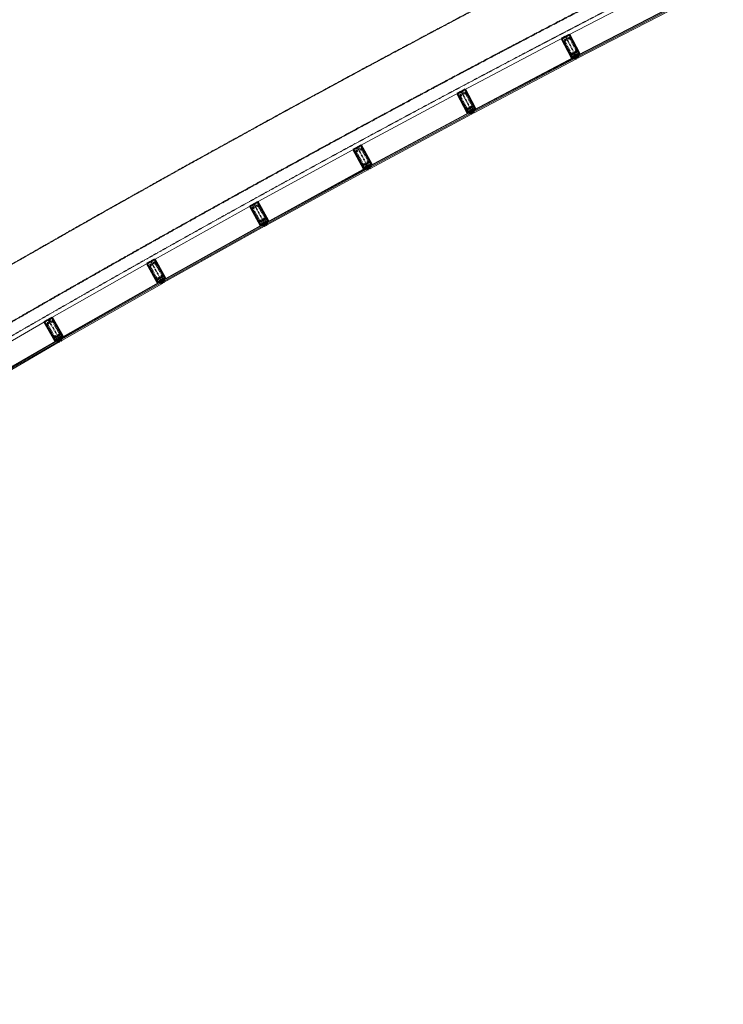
# Model space of a CAD drawing. Header units: millimetres. Extents: x 98667 to 994031, y -2704 to 533009.
# Tile 187 of 256: x 627776 to 636296, y 345253 to 357176. Entities that reach past the tile are written whole.
import ezdxf

# ---------------------------------------------------------------- set-up
doc = ezdxf.new("R2010")
doc.units = ezdxf.units.MM
for name, pattern in [('AP03000E0$0$CENTER', [50.8, 31.75, -6.35, 6.35, -6.35]), ('AP03000E0$0$HIDDEN', [9.525, 6.35, -3.175]), ('AP03000E0$0$HIDDENX2', [19.05, 12.7, -6.35]), ('sp00000g0$0$CENTER', [50.8, 31.75, -6.35, 6.35, -6.35])]:
    doc.linetypes.add(name, pattern=pattern)
for name, color, linetype, lineweight in [('AP03000E0$0$A-GLAZ-FULL-EXTR', 2, 'Continuous', 20), ('AP03000E0$0$A-GLAZ-MULL-EXTR', 3, 'Continuous', 35), ('AP03000E0$0$A-WALL-FNSH', 1, 'Continuous', 15)]:
    doc.layers.add(name, color=color, linetype=linetype, lineweight=lineweight)
doc.layers.add('AP03000E0$0$A-Slab Edge Guide', color=55, linetype='Continuous', lineweight=15, plot=False)
doc.layers.add('sp00000g0$0$S-GRID', color=1, linetype='sp00000g0$0$CENTER')

msp = doc.modelspace()

# ---------------------------------------------------------------- linework, layer by layer
at = {"color": 251, "linetype": 'AP03000E0$0$CENTER'}
for p, q in [((634385, 356973), (634524, 356707)), ((633122, 356307), (633263, 356042)), ((631863, 355631), (632006, 355367)), ((630610, 354945), (630755, 354682)), ((629363, 354249), (629510, 353988)), ((628121, 353543), (628270, 353283))]:
    msp.add_line(p, q, dxfattribs=at)
at = {"layer": 'AP03000E0$0$A-GLAZ-FULL-EXTR', "color": 251}
for p, q in [((635638, 357620), (634402, 356982)), ((634526, 356742), (635762, 357381)), ((635765, 357375), (634529, 356737)), ((634534, 356726), (635770, 357365)), ((635776, 357354), (634540, 356715)), ((633138, 356316), (634369, 356964)), ((634495, 356726), (633264, 356077)), ((633267, 356072), (634497, 356720)), ((634503, 356710), (633272, 356061)), ((633278, 356050), (634509, 356699)), ((634487, 356701), (634482, 356712)), ((634483, 356709), (634488, 356712)), ((634486, 356704), (634483, 356709)), ((634491, 356707), (634486, 356704)), ((634487, 356715), (634497, 356720)), ((634492, 356704), (634487, 356715)), ((634488, 356712), (634491, 356707)), ((634503, 356710), (634492, 356704)), ((634497, 356720), (634495, 356726)), ((634497, 356720), (634503, 356710)), ((634509, 356699), (634503, 356710)), ((634529, 356737), (634526, 356742)), ((634539, 356742), (634529, 356737)), ((634529, 356737), (634534, 356726)), ((634534, 356726), (634545, 356731)), ((634540, 356715), (634534, 356726)), ((634545, 356731), (634539, 356742)), ((634546, 356742), (634541, 356739)), ((634541, 356739), (634543, 356734)), ((634543, 356734), (634549, 356737)), ((634550, 356734), (634545, 356745)), ((634549, 356737), (634546, 356742)), ((633105, 356298), (631880, 355640)), ((632007, 355402), (633233, 356060)), ((633236, 356055), (632010, 355397)), ((632016, 355386), (633241, 356045)), ((633226, 356036), (633220, 356047)), ((633221, 356044), (633227, 356047)), ((633224, 356039), (633221, 356044)), ((633229, 356042), (633224, 356039)), ((633225, 356049), (633236, 356055)), ((633231, 356039), (633225, 356049)), ((633227, 356047), (633229, 356042)), ((633241, 356045), (633231, 356039)), ((633233, 356060), (633236, 356055)), ((633236, 356055), (633241, 356045)), ((633241, 356045), (633247, 356034)), ((633264, 356077), (633267, 356072)), ((633277, 356077), (633267, 356072)), ((633267, 356072), (633272, 356061)), ((633272, 356061), (633283, 356067)), ((633272, 356061), (633278, 356050)), ((633283, 356067), (633277, 356077)), ((633284, 356077), (633279, 356075)), ((633279, 356075), (633282, 356069)), ((633282, 356069), (633287, 356072)), ((633288, 356069), (633283, 356080)), ((633287, 356072), (633284, 356077)), ((633247, 356034), (632022, 355376)), ((630627, 354954), (631847, 355622)), ((631976, 355385), (630756, 354717)), ((630759, 354712), (631979, 355380)), ((631985, 355370), (630765, 354701)), ((630771, 354691), (631991, 355359)), ((631969, 355361), (631964, 355371)), ((631965, 355369), (631970, 355372)), ((631968, 355364), (631965, 355369)), ((631973, 355366), (631968, 355364)), ((631969, 355374), (631979, 355380)), ((631975, 355364), (631969, 355374)), ((631970, 355372), (631973, 355366)), ((631985, 355370), (631975, 355364)), ((631979, 355380), (631976, 355385)), ((631979, 355380), (631985, 355370)), ((631991, 355359), (631985, 355370)), ((632010, 355397), (632007, 355402)), ((632021, 355402), (632010, 355397)), ((632010, 355397), (632016, 355386)), ((632016, 355386), (632026, 355392)), ((632022, 355376), (632016, 355386)), ((632026, 355392), (632021, 355402)), ((632028, 355403), (632022, 355400)), ((632022, 355400), (632025, 355395)), ((632025, 355395), (632030, 355397)), ((632032, 355395), (632026, 355405)), ((632030, 355397), (632028, 355403)), ((630594, 354936), (629379, 354258)), ((629510, 354022), (630725, 354700)), ((630728, 354695), (629513, 354017)), ((629519, 354007), (630734, 354684)), ((630740, 354674), (629525, 353996)), ((630718, 354676), (630713, 354686)), ((630714, 354684), (630719, 354687)), ((630717, 354678), (630714, 354684)), ((630722, 354681), (630717, 354678)), ((630718, 354689), (630728, 354695)), ((630724, 354679), (630718, 354689)), ((630719, 354687), (630722, 354681)), ((630734, 354684), (630724, 354679)), ((630725, 354700), (630728, 354695)), ((630728, 354695), (630734, 354684)), ((630734, 354684), (630740, 354674)), ((630756, 354717), (630759, 354712)), ((630770, 354718), (630759, 354712)), ((630759, 354712), (630765, 354701)), ((630765, 354701), (630775, 354707)), ((630765, 354701), (630771, 354691)), ((630775, 354707), (630770, 354718)), ((630776, 354718), (630771, 354715)), ((630771, 354715), (630774, 354710)), ((630774, 354710), (630779, 354713)), ((630781, 354710), (630775, 354721)), ((630779, 354713), (630776, 354718)), ((628137, 353553), (629346, 354240)), ((629513, 354017), (629510, 354022)), ((629524, 354023), (629513, 354017)), ((629513, 354017), (629519, 354007)), ((629519, 354007), (629530, 354013)), ((629530, 354013), (629524, 354023)), ((629531, 354023), (629525, 354020)), ((629525, 354020), (629528, 354015)), ((629528, 354015), (629534, 354018)), ((629535, 354016), (629529, 354026)), ((629534, 354018), (629531, 354023)), ((629480, 354005), (628270, 353318)), ((628273, 353313), (629483, 354000)), ((629489, 353990), (628279, 353302)), ((628285, 353292), (629495, 353979)), ((629473, 353981), (629467, 353991)), ((629469, 353988), (629474, 353991)), ((629472, 353983), (629469, 353988)), ((629472, 353994), (629483, 354000)), ((629478, 353984), (629472, 353994)), ((629477, 353986), (629472, 353983)), ((629474, 353991), (629477, 353986)), ((629489, 353990), (629478, 353984)), ((629483, 354000), (629480, 354005)), ((629483, 354000), (629489, 353990)), ((629495, 353979), (629489, 353990)), ((629525, 353996), (629519, 354007)), ((628104, 353534), (626901, 352837)), ((627036, 352603), (628240, 353300)), ((628240, 353300), (628243, 353295)), ((628270, 353318), (628273, 353313)), ((628284, 353319), (628273, 353313)), ((628273, 353313), (628279, 353302)), ((628279, 353302), (628290, 353308)), ((628279, 353302), (628285, 353292)), ((628290, 353308), (628284, 353319)), ((628290, 353319), (628285, 353316)), ((628285, 353316), (628288, 353311)), ((628288, 353311), (628293, 353314)), ((628295, 353311), (628289, 353322)), ((628293, 353314), (628290, 353319)), ((628243, 353295), (627039, 352598)), ((627045, 352588), (628249, 353285)), ((628255, 353274), (627051, 352577)), ((628233, 353276), (628227, 353286)), ((628229, 353283), (628234, 353286)), ((628232, 353278), (628229, 353283)), ((628232, 353289), (628243, 353295)), ((628238, 353279), (628232, 353289)), ((628237, 353281), (628232, 353278)), ((628234, 353286), (628237, 353281)), ((628249, 353285), (628238, 353279)), ((628243, 353295), (628249, 353285)), ((628249, 353285), (628255, 353274))]:
    msp.add_line(p, q, dxfattribs=at)
at = {"layer": 'AP03000E0$0$A-GLAZ-FULL-EXTR', "color": 251, "linetype": 'Continuous'}
for p, q in [((634488, 356713), (634498, 356719)), ((634489, 356711), (634500, 356716)), ((634495, 356705), (634490, 356716)), ((634490, 356708), (634501, 356713)), ((634498, 356707), (634492, 356718)), ((634492, 356705), (634503, 356711)), ((634501, 356708), (634495, 356719)), ((634529, 356736), (634542, 356736)), ((634530, 356733), (634544, 356733)), ((634532, 356731), (634532, 356738)), ((634532, 356730), (634542, 356730)), ((634534, 356727), (634536, 356727)), ((634535, 356740), (634541, 356740)), ((634535, 356726), (634535, 356740)), ((634538, 356728), (634538, 356741)), ((634541, 356730), (634541, 356738)), ((634544, 356731), (634544, 356732)), ((633225, 356050), (633239, 356050)), ((633227, 356046), (633227, 356051)), ((633227, 356046), (633240, 356046)), ((633229, 356043), (633239, 356043)), ((633230, 356040), (633230, 356052)), ((633230, 356040), (633233, 356040)), ((633231, 356053), (633237, 356053)), ((633234, 356040), (633234, 356054)), ((633237, 356042), (633237, 356053)), ((633240, 356044), (633240, 356047)), ((633268, 356069), (633279, 356075)), ((633273, 356062), (633268, 356072)), ((633270, 356066), (633280, 356072)), ((633276, 356063), (633271, 356074)), ((633271, 356064), (633282, 356069)), ((633279, 356065), (633273, 356075)), ((633282, 356066), (633276, 356077)), ((631975, 355364), (631969, 355374)), ((631970, 355373), (631980, 355378)), ((631971, 355370), (631982, 355376)), ((631977, 355365), (631972, 355376)), ((631973, 355367), (631983, 355373)), ((631980, 355367), (631974, 355377)), ((631974, 355364), (631985, 355370)), ((631983, 355368), (631977, 355379)), ((632011, 355397), (632024, 355397)), ((632012, 355394), (632012, 355398)), ((632012, 355394), (632025, 355394)), ((632013, 355391), (632025, 355391)), ((632015, 355388), (632015, 355399)), ((632015, 355388), (632019, 355388)), ((632017, 355400), (632022, 355400)), ((632018, 355387), (632018, 355401)), ((632021, 355389), (632021, 355402)), ((632024, 355391), (632024, 355396)), ((630718, 354688), (630732, 354688)), ((630720, 354686), (630720, 354690)), ((630720, 354685), (630734, 354685)), ((630722, 354691), (630730, 354691)), ((630722, 354682), (630729, 354682)), ((630723, 354680), (630723, 354692)), ((630724, 354679), (630724, 354679)), ((630726, 354680), (630726, 354694)), ((630728, 354695), (630729, 354695)), ((630729, 354682), (630729, 354693)), ((630732, 354684), (630732, 354687)), ((630759, 354712), (630770, 354718)), ((630766, 354702), (630760, 354713)), ((630761, 354709), (630771, 354715)), ((630762, 354706), (630773, 354712)), ((630769, 354704), (630763, 354714)), ((630764, 354704), (630774, 354709)), ((630772, 354705), (630766, 354716)), ((630774, 354707), (630769, 354717)), ((629514, 354017), (629527, 354017)), ((629514, 354017), (629514, 354017)), ((629515, 354014), (629529, 354014)), ((629517, 354011), (629517, 354019)), ((629518, 354020), (629526, 354020)), ((629520, 354007), (629520, 354021)), ((629523, 354009), (629523, 354023)), ((629526, 354011), (629526, 354019)), ((629530, 354013), (629530, 354013)), ((629474, 353991), (629484, 353997)), ((629481, 353985), (629475, 353996)), ((629475, 353989), (629486, 353994)), ((629477, 353986), (629487, 353992)), ((629484, 353987), (629478, 353997)), ((629486, 353988), (629480, 353999)), ((629517, 354011), (629526, 354010)), ((629519, 354007), (629520, 354007)), ((628274, 353312), (628284, 353317)), ((628280, 353303), (628274, 353313)), ((628275, 353309), (628286, 353315)), ((628283, 353304), (628277, 353315)), ((628277, 353306), (628288, 353312)), ((628279, 353303), (628289, 353309)), ((628286, 353306), (628280, 353316)), ((628288, 353307), (628282, 353318)), ((628233, 353289), (628247, 353289)), ((628234, 353286), (628234, 353290)), ((628234, 353286), (628248, 353285)), ((628236, 353282), (628245, 353282)), ((628237, 353292), (628245, 353292)), ((628237, 353280), (628238, 353292)), ((628238, 353279), (628239, 353279)), ((628241, 353280), (628241, 353294)), ((628243, 353295), (628243, 353295)), ((628244, 353282), (628244, 353293)), ((628247, 353284), (628247, 353288))]:
    msp.add_line(p, q, dxfattribs=at)
at = {"layer": 'AP03000E0$0$A-GLAZ-MULL-EXTR', "color": 251}
for p, q in [((634394, 356978), (634434, 356998)), ((634433, 356994), (634396, 356975)), ((634525, 356817), (634433, 356994)), ((634434, 356998), (634554, 356768)), ((634337, 356948), (634381, 356971)), ((634457, 356717), (634337, 356948)), ((634378, 356966), (634341, 356946)), ((634341, 356946), (634433, 356769)), ((634379, 356963), (634378, 356966)), ((634417, 356983), (634379, 356963)), ((634381, 356971), (634382, 356968)), ((634382, 356968), (634415, 356985)), ((634396, 356975), (634394, 356978)), ((634415, 356985), (634417, 356983)), ((634433, 356769), (634460, 356718)), ((634493, 356739), (634530, 356759)), ((634532, 356756), (634499, 356739)), ((634517, 356748), (634552, 356767)), ((634557, 356764), (634519, 356744)), ((634552, 356767), (634525, 356817)), ((634530, 356759), (634532, 356756)), ((634557, 356764), (634537, 356753)), ((634539, 356749), (634564, 356761)), ((634554, 356768), (634557, 356764)), ((634564, 356761), (634557, 356764)), ((634482, 356719), (634457, 356706)), ((634459, 356713), (634457, 356717)), ((634457, 356706), (634459, 356713)), ((634497, 356732), (634459, 356713)), ((634459, 356713), (634479, 356723)), ((634460, 356718), (634495, 356737)), ((634479, 356723), (634482, 356719)), ((634495, 356737), (634493, 356739)), ((634513, 356701), (634497, 356732)), ((634499, 356739), (634518, 356704)), ((634512, 356746), (634517, 356748)), ((634531, 356711), (634512, 356746)), ((634518, 356704), (634513, 356701)), ((634519, 356744), (634535, 356713)), ((634535, 356713), (634531, 356711)), ((634537, 356753), (634539, 356749)), ((633073, 356281), (633117, 356305)), ((633195, 356052), (633073, 356281)), ((633114, 356300), (633077, 356280)), ((633077, 356280), (633171, 356103)), ((633116, 356297), (633114, 356300)), ((633153, 356317), (633116, 356297)), ((633117, 356305), (633119, 356302)), ((633119, 356302), (633151, 356319)), ((633130, 356312), (633170, 356333)), ((633132, 356309), (633130, 356312)), ((633169, 356329), (633132, 356309)), ((633151, 356319), (633153, 356317)), ((633263, 356152), (633169, 356329)), ((633170, 356333), (633292, 356103)), ((633171, 356103), (633198, 356053)), ((633220, 356053), (633195, 356041)), ((633198, 356047), (633195, 356052)), ((633195, 356041), (633198, 356047)), ((633198, 356053), (633233, 356072)), ((633235, 356067), (633198, 356047)), ((633198, 356047), (633217, 356058)), ((633217, 356058), (633220, 356053)), ((633231, 356074), (633268, 356094)), ((633233, 356072), (633231, 356074)), ((633252, 356036), (633235, 356067)), ((633270, 356091), (633237, 356074)), ((633237, 356074), (633256, 356039)), ((633250, 356081), (633255, 356083)), ((633269, 356046), (633250, 356081)), ((633255, 356083), (633290, 356102)), ((633295, 356099), (633257, 356079)), ((633257, 356079), (633274, 356048)), ((633290, 356102), (633263, 356152)), ((633268, 356094), (633270, 356091)), ((633274, 356048), (633269, 356046)), ((633295, 356099), (633275, 356088)), ((633275, 356088), (633277, 356084)), ((633277, 356084), (633301, 356097)), ((633292, 356103), (633295, 356099)), ((633301, 356097), (633295, 356099)), ((633256, 356039), (633252, 356036)), ((631854, 355626), (631815, 355605)), ((631815, 355605), (631939, 355376)), ((631819, 355604), (631856, 355624)), ((631914, 355428), (631819, 355604)), ((631869, 355631), (631836, 355613)), ((631836, 355613), (631838, 355611)), ((631838, 355611), (631875, 355631)), ((631856, 355624), (631854, 355626)), ((631912, 355657), (631868, 355633)), ((631868, 355633), (631869, 355631)), ((631873, 355633), (631910, 355653)), ((631875, 355631), (631873, 355633)), ((631910, 355653), (632006, 355477)), ((632035, 355429), (631912, 355657)), ((632006, 355477), (632033, 355427)), ((631941, 355378), (631914, 355428)), ((631963, 355378), (631939, 355365)), ((631939, 355376), (631941, 355372)), ((631939, 355365), (631941, 355372)), ((631976, 355397), (631941, 355378)), ((631941, 355372), (631979, 355392)), ((631941, 355372), (631961, 355383)), ((631997, 355411), (631960, 355391)), ((631960, 355391), (631961, 355388)), ((631961, 355388), (631994, 355406)), ((631961, 355383), (631963, 355378)), ((631981, 355399), (631976, 355397)), ((631979, 355392), (631995, 355361)), ((632000, 355364), (631981, 355399)), ((631994, 355406), (632013, 355371)), ((631995, 355361), (632000, 355364)), ((631998, 355408), (631997, 355411)), ((632033, 355427), (631998, 355408)), ((632001, 355404), (632038, 355424)), ((632017, 355373), (632001, 355404)), ((632013, 355371), (632017, 355373)), ((632038, 355424), (632018, 355414)), ((632018, 355414), (632020, 355409)), ((632020, 355409), (632045, 355422)), ((632038, 355424), (632035, 355429)), ((632045, 355422), (632038, 355424)), ((630658, 354972), (630615, 354947)), ((630620, 354947), (630657, 354968)), ((630657, 354968), (630754, 354793)), ((630784, 354744), (630658, 354972)), ((630601, 354940), (630562, 354918)), ((630562, 354918), (630688, 354691)), ((630566, 354917), (630603, 354938)), ((630663, 354742), (630566, 354917)), ((630616, 354945), (630584, 354927)), ((630584, 354927), (630585, 354924)), ((630585, 354924), (630622, 354945)), ((630603, 354938), (630601, 354940)), ((630615, 354947), (630616, 354945)), ((630622, 354945), (630620, 354947)), ((630690, 354692), (630663, 354742)), ((630781, 354743), (630747, 354724)), ((630749, 354719), (630786, 354740)), ((630754, 354793), (630781, 354743)), ((630786, 354740), (630767, 354729)), ((630767, 354729), (630769, 354724)), ((630769, 354724), (630793, 354738)), ((630786, 354740), (630784, 354744)), ((630793, 354738), (630786, 354740)), ((630712, 354693), (630688, 354680)), ((630688, 354691), (630690, 354687)), ((630688, 354680), (630690, 354687)), ((630725, 354711), (630690, 354692)), ((630690, 354687), (630727, 354707)), ((630690, 354687), (630710, 354697)), ((630745, 354726), (630709, 354706)), ((630709, 354706), (630710, 354703)), ((630710, 354703), (630743, 354721)), ((630710, 354697), (630712, 354693)), ((630729, 354714), (630725, 354711)), ((630727, 354707), (630744, 354676)), ((630749, 354679), (630729, 354714)), ((630743, 354721), (630762, 354686)), ((630744, 354676), (630749, 354679)), ((630747, 354724), (630745, 354726)), ((630766, 354689), (630749, 354719)), ((630762, 354686), (630766, 354689)), ((629393, 354260), (629357, 354239)), ((629360, 354244), (629392, 354262)), ((629371, 354254), (629411, 354276)), ((629373, 354251), (629371, 354254)), ((629409, 354272), (629373, 354251)), ((629392, 354262), (629393, 354260)), ((629508, 354098), (629409, 354272)), ((629411, 354276), (629538, 354050)), ((629315, 354222), (629358, 354247)), ((629442, 353996), (629315, 354222)), ((629355, 354242), (629319, 354221)), ((629319, 354221), (629417, 354047)), ((629357, 354239), (629355, 354242)), ((629358, 354247), (629360, 354244)), ((629417, 354047), (629445, 353997)), ((629445, 353997), (629479, 354016)), ((629478, 354019), (629514, 354040)), ((629479, 354016), (629478, 354019)), ((629516, 354037), (629484, 354019)), ((629484, 354019), (629503, 353984)), ((629497, 354026), (629501, 354029)), ((629516, 353991), (629497, 354026)), ((629501, 354029), (629536, 354048)), ((629541, 354045), (629504, 354024)), ((629504, 354024), (629521, 353994)), ((629536, 354048), (629508, 354098)), ((629514, 354040), (629516, 354037)), ((629541, 354045), (629521, 354034)), ((629521, 354034), (629523, 354030)), ((629523, 354030), (629547, 354043)), ((629538, 354050), (629541, 354045)), ((629547, 354043), (629541, 354045)), ((629445, 353991), (629442, 353996)), ((629467, 353998), (629443, 353984)), ((629443, 353984), (629445, 353991)), ((629482, 354012), (629445, 353991)), ((629445, 353991), (629464, 354002)), ((629464, 354002), (629467, 353998)), ((629499, 353982), (629482, 354012)), ((629503, 353984), (629499, 353982)), ((629521, 353994), (629516, 353991)), ((628073, 353516), (628116, 353541)), ((628114, 353536), (628077, 353515)), ((628115, 353533), (628114, 353536)), ((628151, 353554), (628115, 353533)), ((628116, 353541), (628118, 353538)), ((628118, 353538), (628150, 353557)), ((628129, 353548), (628168, 353571)), ((628131, 353546), (628129, 353548)), ((628167, 353567), (628131, 353546)), ((628150, 353557), (628151, 353554)), ((628267, 353393), (628167, 353567)), ((628168, 353571), (628298, 353345)), ((628202, 353290), (628073, 353516)), ((628077, 353515), (628177, 353341)), ((628177, 353341), (628205, 353292)), ((628205, 353292), (628239, 353312)), ((628242, 353307), (628205, 353286)), ((628205, 353286), (628224, 353297)), ((628224, 353297), (628227, 353293)), ((628238, 353314), (628274, 353335)), ((628239, 353312), (628238, 353314)), ((628259, 353277), (628242, 353307)), ((628276, 353332), (628244, 353314)), ((628244, 353314), (628263, 353279)), ((628257, 353321), (628261, 353324)), ((628276, 353287), (628257, 353321)), ((628261, 353324), (628295, 353344)), ((628300, 353341), (628263, 353320)), ((628263, 353320), (628281, 353289)), ((628295, 353344), (628267, 353393)), ((628274, 353335), (628276, 353332)), ((628300, 353341), (628281, 353330)), ((628281, 353330), (628283, 353325)), ((628283, 353325), (628307, 353339)), ((628298, 353345), (628300, 353341)), ((628307, 353339), (628300, 353341)), ((628205, 353286), (628202, 353290)), ((628227, 353293), (628203, 353279)), ((628203, 353279), (628205, 353286)), ((628263, 353279), (628259, 353277)), ((628281, 353289), (628276, 353287))]:
    msp.add_line(p, q, dxfattribs=at)
at = {"layer": 'AP03000E0$0$A-GLAZ-MULL-EXTR', "color": 251, "linetype": 'AP03000E0$0$HIDDENX2'}
for p, q in [((634367, 356901), (634436, 356768)), ((634421, 356958), (634377, 356935)), ((634378, 356907), (634447, 356774)), ((634427, 356947), (634383, 356924)), ((634513, 356809), (634444, 356942)), ((634525, 356814), (634455, 356947)), ((634536, 356792), (634447, 356746)), ((634464, 356769), (634508, 356792)), ((634470, 356758), (634514, 356781)), ((634501, 356751), (634545, 356775)), ((634545, 356775), (634536, 356792)), ((634447, 356746), (634457, 356728)), ((634457, 356728), (634501, 356751)), ((633158, 356292), (633114, 356269)), ((633164, 356281), (633120, 356258)), ((633262, 356150), (633192, 356282)), ((633103, 356235), (633174, 356103)), ((633114, 356241), (633185, 356108)), ((633251, 356144), (633181, 356276)), ((633274, 356128), (633186, 356081)), ((633186, 356081), (633195, 356063)), ((633195, 356063), (633239, 356086)), ((633202, 356103), (633246, 356127)), ((633208, 356092), (633252, 356116)), ((633239, 356086), (633283, 356110)), ((633283, 356110), (633274, 356128)), ((631856, 355593), (631899, 355617)), ((631928, 355433), (631856, 355565)), ((631861, 355582), (631905, 355606)), ((631922, 355601), (631994, 355469)), ((631933, 355607), (632005, 355475)), ((631917, 355427), (631845, 355559)), ((631929, 355405), (632017, 355453)), ((631989, 355452), (631945, 355428)), ((632017, 355453), (632026, 355435)), ((631938, 355387), (631929, 355405)), ((631982, 355411), (631938, 355387)), ((631995, 355441), (631951, 355417)), ((632026, 355435), (631982, 355411)), ((630666, 354741), (630593, 354873)), ((630603, 354907), (630647, 354931)), ((630677, 354747), (630604, 354879)), ((630609, 354896), (630653, 354920)), ((630670, 354915), (630742, 354784)), ((630681, 354921), (630753, 354790)), ((630678, 354720), (630765, 354768)), ((630737, 354767), (630693, 354743)), ((630743, 354756), (630700, 354732)), ((630775, 354750), (630731, 354726)), ((630765, 354768), (630775, 354750)), ((630687, 354702), (630678, 354720)), ((630731, 354726), (630687, 354702)), ((629346, 354177), (629420, 354046)), ((629399, 354235), (629356, 354211)), ((629357, 354183), (629431, 354052)), ((629405, 354224), (629362, 354200)), ((629496, 354089), (629422, 354220)), ((629507, 354095), (629433, 354226)), ((629519, 354073), (629432, 354024)), ((629432, 354024), (629442, 354007)), ((629442, 354007), (629485, 354031)), ((629448, 354047), (629491, 354072)), ((629454, 354036), (629497, 354061)), ((629485, 354031), (629529, 354056)), ((629529, 354056), (629519, 354073)), ((628105, 353471), (628179, 353341)), ((628157, 353530), (628114, 353505)), ((628116, 353477), (628190, 353347)), ((628164, 353519), (628120, 353494)), ((628255, 353384), (628181, 353514)), ((628266, 353390), (628191, 353520)), ((628279, 353369), (628192, 353319)), ((628192, 353319), (628202, 353302)), ((628202, 353302), (628245, 353326)), ((628207, 353342), (628251, 353367)), ((628213, 353331), (628257, 353356)), ((628245, 353326), (628288, 353351)), ((628288, 353351), (628279, 353369))]:
    msp.add_line(p, q, dxfattribs=at)
at = {"layer": 'AP03000E0$0$A-GLAZ-MULL-EXTR', "color": 251, "linetype": 'Continuous'}
for p, q in [((634538, 356751), (634561, 356762)), ((634543, 356751), (634540, 356755)), ((634545, 356752), (634543, 356756)), ((634548, 356753), (634546, 356758)), ((634551, 356755), (634549, 356759)), ((634554, 356756), (634551, 356761)), ((634557, 356758), (634554, 356762)), ((634559, 356759), (634557, 356763)), ((634562, 356761), (634562, 356762)), ((634458, 356709), (634480, 356721)), ((634458, 356706), (634458, 356707)), ((634461, 356708), (634459, 356712)), ((634464, 356709), (634461, 356714)), ((634467, 356711), (634464, 356715)), ((634469, 356712), (634467, 356717)), ((634472, 356714), (634470, 356718)), ((634475, 356715), (634473, 356720)), ((634478, 356717), (634476, 356721)), ((634481, 356718), (634478, 356723)), ((634540, 356749), (634537, 356753)), ((633196, 356043), (633219, 356055)), ((633197, 356041), (633196, 356042)), ((633199, 356043), (633197, 356046)), ((633202, 356044), (633200, 356048)), ((633205, 356046), (633203, 356050)), ((633208, 356047), (633205, 356051)), ((633211, 356049), (633208, 356053)), ((633213, 356050), (633211, 356054)), ((633216, 356052), (633214, 356056)), ((633219, 356053), (633217, 356057)), ((633278, 356084), (633275, 356089)), ((633276, 356086), (633299, 356098)), ((633281, 356086), (633278, 356090)), ((633283, 356087), (633281, 356092)), ((633286, 356089), (633284, 356093)), ((633289, 356090), (633287, 356095)), ((633292, 356092), (633289, 356096)), ((633295, 356093), (633292, 356098)), ((633297, 356095), (633295, 356099)), ((633300, 356096), (633300, 356097)), ((631939, 355365), (631939, 355365)), ((631940, 355368), (631945, 355368)), ((631940, 355365), (631940, 355367)), ((631941, 355371), (631951, 355371)), ((631943, 355367), (631943, 355373)), ((631946, 355375), (631957, 355375)), ((631946, 355369), (631946, 355375)), ((631949, 355371), (631949, 355376)), ((631952, 355378), (631962, 355378)), ((631952, 355372), (631952, 355378)), ((631956, 355374), (631956, 355380)), ((631958, 355381), (631962, 355381)), ((631959, 355376), (631959, 355381)), ((631962, 355377), (631962, 355381)), ((632019, 355411), (632019, 355414)), ((632019, 355412), (632026, 355412)), ((632020, 355409), (632021, 355409)), ((632022, 355416), (632032, 355416)), ((632022, 355410), (632022, 355416)), ((632026, 355412), (632026, 355418)), ((632028, 355419), (632038, 355419)), ((632029, 355414), (632029, 355419)), ((632032, 355415), (632032, 355421)), ((632033, 355422), (632044, 355422)), ((632035, 355417), (632035, 355423)), ((632038, 355419), (632038, 355424)), ((632042, 355421), (632042, 355423)), ((630767, 354729), (630777, 354729)), ((630769, 354725), (630769, 354730)), ((630772, 354732), (630782, 354732)), ((630772, 354726), (630772, 354732)), ((630775, 354728), (630775, 354733)), ((630778, 354735), (630788, 354735)), ((630778, 354729), (630778, 354735)), ((630781, 354731), (630781, 354737)), ((630783, 354738), (630792, 354738)), ((630785, 354733), (630785, 354739)), ((630788, 354735), (630788, 354739)), ((630791, 354736), (630791, 354738)), ((630689, 354680), (630689, 354683)), ((630689, 354681), (630691, 354681)), ((630690, 354684), (630697, 354684)), ((630692, 354688), (630702, 354688)), ((630692, 354682), (630692, 354688)), ((630695, 354684), (630695, 354689)), ((630698, 354691), (630708, 354691)), ((630699, 354685), (630699, 354691)), ((630702, 354687), (630702, 354693)), ((630704, 354694), (630712, 354694)), ((630705, 354689), (630705, 354695)), ((630708, 354691), (630708, 354696)), ((630709, 354697), (630710, 354697)), ((630711, 354692), (630711, 354695)), ((630769, 354725), (630771, 354725)), ((629521, 354033), (629542, 354045)), ((629524, 354030), (629522, 354034)), ((629523, 354031), (629546, 354044)), ((629527, 354032), (629524, 354036)), ((629529, 354033), (629527, 354038)), ((629532, 354035), (629530, 354039)), ((629535, 354036), (629533, 354041)), ((629538, 354038), (629535, 354042)), ((629541, 354039), (629538, 354044)), ((629543, 354041), (629541, 354045)), ((629546, 354043), (629545, 354044)), ((629443, 353986), (629466, 353999)), ((629444, 353985), (629443, 353986)), ((629444, 353990), (629465, 354001)), ((629447, 353986), (629444, 353990)), ((629449, 353988), (629447, 353992)), ((629452, 353990), (629450, 353994)), ((629455, 353991), (629452, 353995)), ((629458, 353993), (629455, 353997)), ((629460, 353994), (629458, 353999)), ((629463, 353996), (629461, 354000)), ((629466, 353997), (629463, 354002)), ((628281, 353328), (628302, 353340)), ((628284, 353326), (628282, 353330)), ((628283, 353326), (628307, 353339)), ((628287, 353327), (628284, 353332)), ((628290, 353329), (628287, 353333)), ((628292, 353330), (628290, 353335)), ((628295, 353332), (628293, 353336)), ((628298, 353334), (628295, 353338)), ((628301, 353335), (628298, 353339)), ((628303, 353337), (628301, 353341)), ((628306, 353338), (628305, 353339)), ((628203, 353280), (628227, 353293)), ((628204, 353280), (628203, 353281)), ((628204, 353284), (628225, 353296)), ((628207, 353281), (628205, 353285)), ((628210, 353283), (628207, 353287)), ((628212, 353285), (628210, 353289)), ((628215, 353286), (628213, 353291)), ((628218, 353288), (628215, 353292)), ((628221, 353289), (628218, 353294)), ((628223, 353291), (628221, 353295)), ((628226, 353292), (628224, 353297))]:
    msp.add_line(p, q, dxfattribs=at)
at = {"layer": 'AP03000E0$0$A-GLAZ-MULL-EXTR', "color": 251, "linetype": 'AP03000E0$0$HIDDENX2'}
for centre, radius, start, end in [((634389, 356913), 25, 117.5606, 207.5606), ((634389, 356913), 12.5, 117.5606, 207.5606), ((634433, 356936), 25, 27.5606, 117.5606), ((634433, 356936), 12.5, 27.5606, 117.5606), ((634458, 356780), 25, 207.5606, 297.5606), ((634458, 356780), 12.5, 207.5606, 297.5606), ((634502, 356803), 12.5, 297.5606, 27.5606), ((634502, 356803), 25, 297.5606, 27.5606), ((633170, 356270), 25, 28.0163, 118.0163), ((633170, 356270), 12.5, 28.0163, 118.0163), ((633125, 356247), 25, 118.0163, 208.0163), ((633125, 356247), 12.5, 118.0163, 208.0163), ((633196, 356114), 25, 208.0163, 298.0163), ((633196, 356114), 12.5, 208.0163, 298.0163), ((633240, 356138), 12.5, 298.0163, 28.0163), ((633240, 356138), 25, 298.0163, 28.0163), ((631867, 355571), 25, 118.4719, 208.4719), ((631867, 355571), 12.5, 118.4719, 208.4719), ((631911, 355595), 25, 28.4719, 118.4719), ((631911, 355595), 12.5, 28.4719, 118.4719), ((631983, 355463), 12.5, 298.4719, 28.4719), ((631983, 355463), 25, 298.4719, 28.4719), ((631939, 355439), 25, 208.4719, 298.4719), ((631939, 355439), 12.5, 208.4719, 298.4719), ((630615, 354885), 25, 118.9275, 208.9275), ((630615, 354885), 12.5, 118.9275, 208.9275), ((630659, 354909), 25, 28.9275, 118.9275), ((630659, 354909), 12.5, 28.9275, 118.9275), ((630687, 354754), 25, 208.9275, 298.9275), ((630687, 354754), 12.5, 208.9275, 298.9275), ((630731, 354778), 12.5, 298.9275, 28.9275), ((630731, 354778), 25, 298.9275, 28.9275), ((629368, 354189), 25, 119.3831, 209.3831), ((629368, 354189), 12.5, 119.3831, 209.3831), ((629411, 354213), 25, 29.3831, 119.3831), ((629411, 354213), 12.5, 29.3831, 119.3831), ((629441, 354058), 25, 209.3831, 299.3831), ((629441, 354058), 12.5, 209.3831, 299.3831), ((629485, 354083), 12.5, 299.3831, 29.3831), ((629485, 354083), 25, 299.3831, 29.3831), ((628126, 353483), 25, 119.8388, 209.8388), ((628126, 353483), 12.5, 119.8388, 209.8388), ((628170, 353508), 25, 29.8388, 119.8388), ((628170, 353508), 12.5, 29.8388, 119.8388), ((628201, 353353), 25, 209.8388, 299.8388), ((628201, 353353), 12.5, 209.8388, 299.8388), ((628244, 353378), 12.5, 299.8388, 29.8388), ((628244, 353378), 25, 299.8388, 29.8388)]:
    msp.add_arc(centre, radius, start, end, dxfattribs=at)
at = {"layer": 'AP03000E0$0$A-GLAZ-MULL-EXTR', "color": 251}
for centre, start, end in [((634509, 356703), 55.6213, 179.5), ((634510, 356703), 55.6213, 179.5), ((634510, 356702), 55.6213, 179.5), ((634511, 356701), 55.6213, 179.5), ((634511, 356700), 55.6213, 179.5), ((634512, 356699), 55.6213, 179.5), ((634536, 356717), 55.6213, 179.5), ((634536, 356716), 55.6213, 179.5), ((634537, 356716), 55.6213, 179.5), ((634537, 356715), 55.6213, 179.5), ((634538, 356714), 55.6213, 179.5), ((634538, 356713), 55.6213, 179.5), ((633248, 356038), 56.0769, 179.9556), ((633248, 356038), 56.0769, 179.9556), ((633249, 356037), 56.0769, 179.9556), ((633274, 356053), 56.0769, 179.9556), ((633275, 356051), 56.0769, 179.9556), ((633275, 356052), 56.0769, 179.9556), ((633275, 356050), 56.0769, 179.9556), ((633276, 356049), 56.0769, 179.9556), ((633276, 356048), 56.0769, 179.9556), ((633249, 356036), 56.0769, 179.9556), ((633249, 356035), 56.0769, 179.9556), ((633250, 356034), 56.0769, 179.9556), ((631991, 355363), 56.5325, 180.4112), ((631992, 355363), 56.5325, 180.4112), ((631992, 355362), 56.5325, 180.4112), ((631993, 355361), 56.5325, 180.4112), ((631993, 355360), 56.5325, 180.4112), ((631994, 355359), 56.5325, 180.4112), ((632018, 355378), 56.5325, 180.4112), ((632018, 355377), 56.5325, 180.4112), ((632019, 355376), 56.5325, 180.4112), ((632019, 355375), 56.5325, 180.4112), ((632020, 355374), 56.5325, 180.4112), ((632020, 355373), 56.5325, 180.4112), ((630740, 354678), 56.9882, 180.8669), ((630741, 354678), 56.9882, 180.8669), ((630741, 354677), 56.9882, 180.8669), ((630742, 354676), 56.9882, 180.8669), ((630742, 354675), 56.9882, 180.8669), ((630743, 354674), 56.9882, 180.8669), ((630767, 354693), 56.9882, 180.8669), ((630767, 354692), 56.9882, 180.8669), ((630768, 354691), 56.9882, 180.8669), ((630768, 354690), 56.9882, 180.8669), ((630769, 354689), 56.9882, 180.8669), ((630769, 354689), 56.9882, 180.8669), ((629495, 353984), 57.4438, 181.3225), ((629495, 353983), 57.4438, 181.3225), ((629496, 353982), 57.4438, 181.3225), ((629496, 353981), 57.4438, 181.3225), ((629497, 353980), 57.4438, 181.3225), ((629497, 353979), 57.4438, 181.3225), ((629521, 353998), 57.4438, 181.3225), ((629522, 353997), 57.4438, 181.3225), ((629522, 353997), 57.4438, 181.3225), ((629523, 353995), 57.4438, 181.3225), ((629523, 353996), 57.4438, 181.3225), ((629524, 353994), 57.4438, 181.3225), ((628255, 353279), 57.8994, 181.7781), ((628256, 353278), 57.8994, 181.7781), ((628256, 353277), 57.8994, 181.7781), ((628257, 353276), 57.8994, 181.7781), ((628257, 353275), 57.8994, 181.7781), ((628258, 353274), 57.8994, 181.7781), ((628281, 353294), 57.8994, 181.7781), ((628282, 353293), 57.8994, 181.7781), ((628282, 353292), 57.8994, 181.7781), ((628283, 353291), 57.8994, 181.7781), ((628283, 353290), 57.8994, 181.7781), ((628284, 353289), 57.8994, 181.7781)]:
    msp.add_arc(centre, 2.83, start, end, dxfattribs=at)
at = {"layer": 'AP03000E0$0$A-Slab Edge Guide', "color": 251, "linetype": 'AP03000E0$0$HIDDEN'}
msp.add_arc((717516, 197696), 180466, 89.99998, 131.00001, dxfattribs=at)
at = {"layer": 'AP03000E0$0$A-WALL-FNSH', "color": 251, "linetype": 'AP03000E0$0$HIDDEN'}
for radius in [179866, 179861, 179716]:
    msp.add_arc((717516, 197696), radius, 89.99998, 131.00001, dxfattribs=at)
at = {"layer": 'sp00000g0$0$S-GRID', "color": 251}
msp.add_arc((717516, 197696), 180466, 90, 130.99999, dxfattribs=at)

doc.saveas('drawing.dxf')
